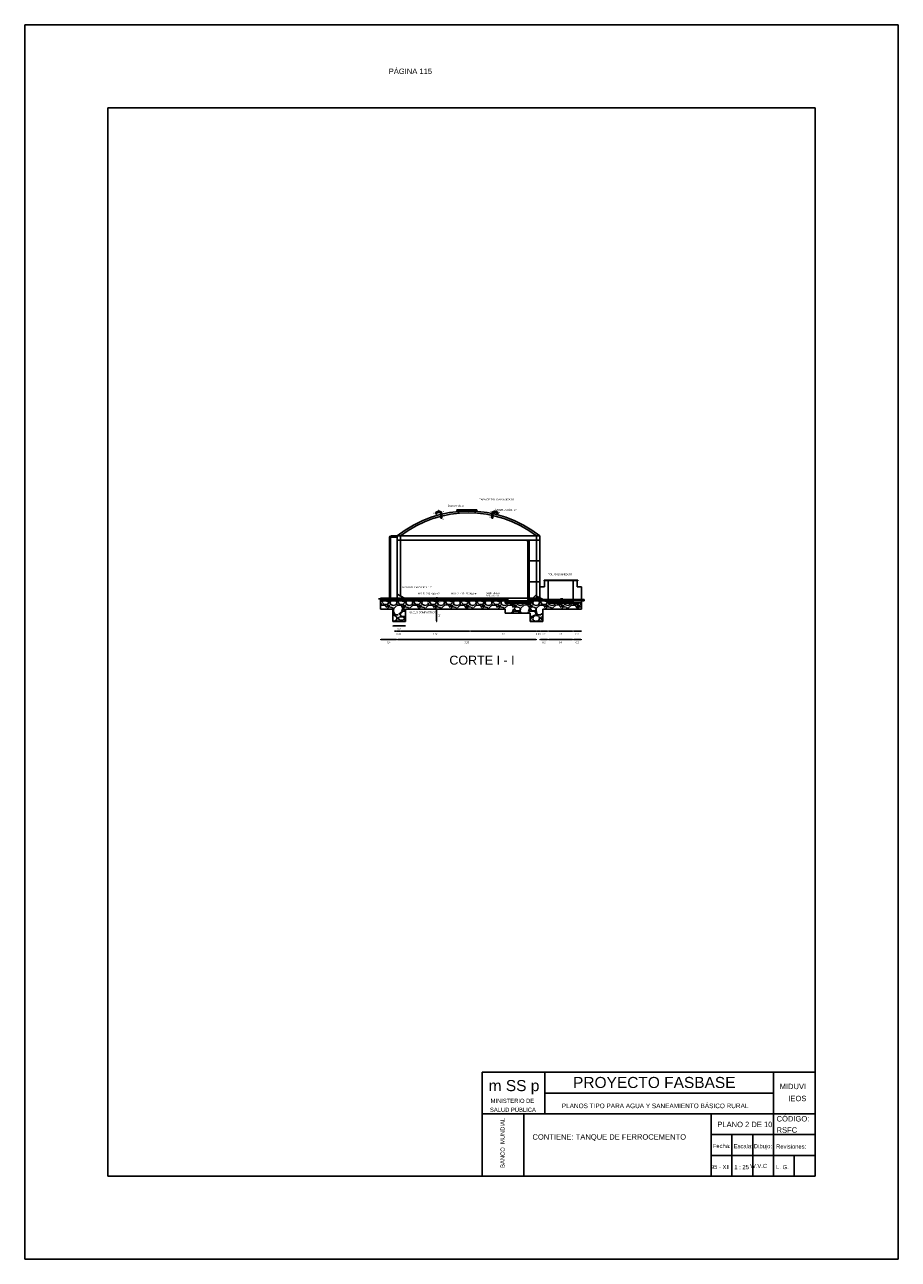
# Model space of a CAD drawing. Header units: metres. Extents: x 1704 to 4131, y 3282 to 4241.
# Tile 16 of 78: x 1993 to 2014, y 4207 to 4237. Entities that reach past the tile are written whole.
import ezdxf
from ezdxf.enums import TextEntityAlignment as Align

# ---------------------------------------------------------------- set-up
doc = ezdxf.new("R2010")
doc.units = ezdxf.units.M
doc.linetypes.add('ACAD_ISO02W100', pattern=[15, 12, -3])
doc.layers.add('Cotas', color=7, linetype='Continuous')
doc.layers.add('Dibujo', color=7, linetype='Continuous')
doc.styles.add('Annotative', font='arial.ttf')
doc.styles.get("Standard").update_dxf_attribs({"font": 'arial.ttf'})
doc.dimstyles.new('INCLINADA', dxfattribs={"dimtxt": 0.04, "dimasz": 0.03, "dimexe": 1.25, "dimexo": 0.625, "dimgap": 0.05, "dimtad": 2, "dimtxsty": 'Standard', "dimblk": 'DOT', "dimcen": 0, "dimse1": 1, "dimse2": 1, "dimadec": 0, "dimazin": 0, "dimtfac": 1, "dimtix": 1, "dimtmove": 0, "dimatfit": 2, "dimfxl": 1, "dimarcsym": 2})
pattern_1 = [(45, (-1966.527486, 1656.696483), (-0.0224506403, 0.0224506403), [])]

# ---------------------------------------------------------------- blocks, each defined once
blk = doc.blocks.new('_Dot')
at = {"color": 0, "linetype": 'ByBlock', "lineweight": -2}
blk.add_line((-0.5, 0), (-1, 0), dxfattribs=at)
at = {"color": 0, "linetype": 'ByBlock', "const_width": 0.5}
blk.add_lwpolyline([(-0.25, 0, 1), (0.25, 0, 1)], format="xyb", close=True, dxfattribs=at)
blk = doc.blocks.new('*D291')
at = {"layer": 'Cotas', "color": 0, "linetype": 'ByBlock', "lineweight": -2, "transparency": 16777216}
for p, q in [((2003.009, 4223.215), (2003.009, 4223.245)), ((2003.009, 4223.185), (2003.009, 4223.155)), ((2003.009, 4223.125), (2003.009, 4223.095))]:
    blk.add_line(p, q, dxfattribs=at)
at = {"layer": 'Defpoints', "color": 0, "linetype": 'ByBlock', "transparency": 16777216}
for p in [(2003.009, 4223.185), (2003.009, 4223.155), (2003.009, 4223.155)]:
    blk.add_point(p, dxfattribs=at)
at = {"layer": 'Cotas', "color": 0, "linetype": 'ByBlock', "lineweight": -2, "transparency": 16777216, "xscale": 0.03, "yscale": 0.03, "zscale": 0.03}
for p, rotation in [((2003.009, 4223.185), 270), ((2003.009, 4223.155), 90)]:
    blk.add_blockref('_Dot', p, dxfattribs=dict(at, rotation=rotation))
at = {"layer": 'Cotas', "color": 0, "linetype": 'ByBlock', "transparency": 16777216, "insert": (2003.083, 4223.17), "char_height": 0.04, "attachment_point": 5, "rotation": 90}
blk.add_mtext('0,03', dxfattribs=at)
blk = doc.blocks.new('*D292')
at = {"layer": 'Cotas', "color": 0, "linetype": 'ByBlock', "lineweight": -2, "transparency": 16777216}
blk.add_line((2003.008, 4222.925), (2003.008, 4222.685), dxfattribs=at)
at = {"layer": 'Defpoints', "color": 0, "linetype": 'ByBlock', "transparency": 16777216}
for p in [(2002.258, 4222.955), (2002.258, 4222.655), (2003.008, 4222.655)]:
    blk.add_point(p, dxfattribs=at)
at = {"layer": 'Cotas', "color": 0, "linetype": 'ByBlock', "lineweight": -2, "transparency": 16777216, "xscale": 0.03, "yscale": 0.03, "zscale": 0.03}
for p, rotation in [((2003.008, 4222.955), 90), ((2003.008, 4222.655), 270)]:
    blk.add_blockref('_Dot', p, dxfattribs=dict(at, rotation=rotation))
at = {"layer": 'Cotas', "color": 0, "linetype": 'ByBlock', "transparency": 16777216, "insert": (2003.082, 4222.805), "char_height": 0.04, "attachment_point": 5, "rotation": 90}
blk.add_mtext('0,3', dxfattribs=at)
blk = doc.blocks.new('*D293')
at = {"layer": 'Cotas', "color": 0, "linetype": 'ByBlock', "lineweight": -2, "transparency": 16777216}
blk.add_line((2001.988, 4222.551), (2002.228, 4222.551), dxfattribs=at)
at = {"layer": 'Defpoints', "color": 0, "linetype": 'ByBlock', "transparency": 16777216}
for p in [(2001.958, 4222.655), (2002.258, 4222.655), (2002.258, 4222.551)]:
    blk.add_point(p, dxfattribs=at)
at = {"layer": 'Cotas', "color": 0, "linetype": 'ByBlock', "lineweight": -2, "transparency": 16777216, "xscale": 0.03, "yscale": 0.03, "zscale": 0.03, "rotation": 180}
blk.add_blockref('_Dot', (2001.958, 4222.551), dxfattribs=at)
at = {"layer": 'Cotas', "color": 0, "linetype": 'ByBlock', "lineweight": -2, "transparency": 16777216, "xscale": 0.03, "yscale": 0.03, "zscale": 0.03}
blk.add_blockref('_Dot', (2002.258, 4222.551), dxfattribs=at)
at = {"layer": 'Cotas', "color": 0, "linetype": 'ByBlock', "transparency": 16777216, "insert": (2002.108, 4222.477), "char_height": 0.04, "attachment_point": 5}
blk.add_mtext('0,3', dxfattribs=at)
blk = doc.blocks.new('*D294')
at = {"layer": 'Cotas', "color": 0, "linetype": 'ByBlock', "lineweight": -2, "transparency": 16777216}
for p, q in [((2002.028, 4222.427), (2001.998, 4222.427)), ((2002.058, 4222.427), (2002.138, 4222.427)), ((2002.168, 4222.427), (2002.198, 4222.427))]:
    blk.add_line(p, q, dxfattribs=at)
at = {"layer": 'Defpoints', "color": 0, "linetype": 'ByBlock', "transparency": 16777216}
for p in [(2002.058, 4223.215), (2002.138, 4223.215), (2002.138, 4222.427)]:
    blk.add_point(p, dxfattribs=at)
at = {"layer": 'Cotas', "color": 0, "linetype": 'ByBlock', "lineweight": -2, "transparency": 16777216, "xscale": 0.03, "yscale": 0.03, "zscale": 0.03}
blk.add_blockref('_Dot', (2002.058, 4222.427), dxfattribs=at)
at = {"layer": 'Cotas', "color": 0, "linetype": 'ByBlock', "lineweight": -2, "transparency": 16777216, "xscale": 0.03, "yscale": 0.03, "zscale": 0.03, "rotation": 180}
blk.add_blockref('_Dot', (2002.138, 4222.427), dxfattribs=at)
at = {"layer": 'Cotas', "color": 0, "linetype": 'ByBlock', "transparency": 16777216, "insert": (2002.098, 4222.353), "char_height": 0.04, "attachment_point": 5}
blk.add_mtext('0,08', dxfattribs=at)
blk = doc.blocks.new('*D295')
at = {"layer": 'Cotas', "color": 0, "linetype": 'ByBlock', "lineweight": -2, "transparency": 16777216}
blk.add_line((2002.168, 4222.427), (2003.783, 4222.427), dxfattribs=at)
at = {"layer": 'Defpoints', "color": 0, "linetype": 'ByBlock', "transparency": 16777216}
for p in [(2002.138, 4223.215), (2003.813, 4223.215), (2003.813, 4222.427)]:
    blk.add_point(p, dxfattribs=at)
at = {"layer": 'Cotas', "color": 0, "linetype": 'ByBlock', "lineweight": -2, "transparency": 16777216, "xscale": 0.03, "yscale": 0.03, "zscale": 0.03, "rotation": 180}
blk.add_blockref('_Dot', (2002.138, 4222.427), dxfattribs=at)
at = {"layer": 'Cotas', "color": 0, "linetype": 'ByBlock', "lineweight": -2, "transparency": 16777216, "xscale": 0.03, "yscale": 0.03, "zscale": 0.03}
blk.add_blockref('_Dot', (2003.813, 4222.427), dxfattribs=at)
at = {"layer": 'Cotas', "color": 0, "linetype": 'ByBlock', "transparency": 16777216, "insert": (2002.976, 4222.353), "char_height": 0.04, "attachment_point": 5}
blk.add_mtext('1,68', dxfattribs=at)
blk = doc.blocks.new('*D296')
at = {"layer": 'Cotas', "color": 0, "linetype": 'ByBlock', "lineweight": -2, "transparency": 16777216}
blk.add_line((2003.843, 4222.427), (2005.378, 4222.427), dxfattribs=at)
at = {"layer": 'Defpoints', "color": 0, "linetype": 'ByBlock', "transparency": 16777216}
for p in [(2003.813, 4223.215), (2005.408, 4223.215), (2005.408, 4222.427)]:
    blk.add_point(p, dxfattribs=at)
at = {"layer": 'Cotas', "color": 0, "linetype": 'ByBlock', "lineweight": -2, "transparency": 16777216, "xscale": 0.03, "yscale": 0.03, "zscale": 0.03, "rotation": 180}
blk.add_blockref('_Dot', (2003.813, 4222.427), dxfattribs=at)
at = {"layer": 'Cotas', "color": 0, "linetype": 'ByBlock', "lineweight": -2, "transparency": 16777216, "xscale": 0.03, "yscale": 0.03, "zscale": 0.03}
blk.add_blockref('_Dot', (2005.408, 4222.427), dxfattribs=at)
at = {"layer": 'Cotas', "color": 0, "linetype": 'ByBlock', "transparency": 16777216, "insert": (2004.611, 4222.353), "char_height": 0.04, "attachment_point": 5}
blk.add_mtext('1,6', dxfattribs=at)
blk = doc.blocks.new('*D297')
at = {"layer": 'Cotas', "color": 0, "linetype": 'ByBlock', "lineweight": -2, "transparency": 16777216}
for p, q in [((2005.378, 4222.427), (2005.348, 4222.427)), ((2005.408, 4222.427), (2005.488, 4222.427)), ((2005.518, 4222.427), (2005.548, 4222.427))]:
    blk.add_line(p, q, dxfattribs=at)
at = {"layer": 'Defpoints', "color": 0, "linetype": 'ByBlock', "transparency": 16777216}
for p in [(2005.408, 4223.215), (2005.488, 4223.225), (2005.488, 4222.427)]:
    blk.add_point(p, dxfattribs=at)
at = {"layer": 'Cotas', "color": 0, "linetype": 'ByBlock', "lineweight": -2, "transparency": 16777216, "xscale": 0.03, "yscale": 0.03, "zscale": 0.03}
blk.add_blockref('_Dot', (2005.408, 4222.427), dxfattribs=at)
at = {"layer": 'Cotas', "color": 0, "linetype": 'ByBlock', "lineweight": -2, "transparency": 16777216, "xscale": 0.03, "yscale": 0.03, "zscale": 0.03, "rotation": 180}
blk.add_blockref('_Dot', (2005.488, 4222.427), dxfattribs=at)
at = {"layer": 'Cotas', "color": 0, "linetype": 'ByBlock', "transparency": 16777216, "insert": (2005.448, 4222.353), "char_height": 0.04, "attachment_point": 5}
blk.add_mtext('0,08', dxfattribs=at)
blk = doc.blocks.new('*D298')
at = {"layer": 'Cotas', "color": 0, "linetype": 'ByBlock', "lineweight": -2, "transparency": 16777216}
blk.add_line((2005.518, 4222.427), (2005.658, 4222.427), dxfattribs=at)
at = {"layer": 'Defpoints', "color": 0, "linetype": 'ByBlock', "transparency": 16777216}
for p in [(2005.488, 4223.225), (2005.688, 4223.225), (2005.688, 4222.427)]:
    blk.add_point(p, dxfattribs=at)
at = {"layer": 'Cotas', "color": 0, "linetype": 'ByBlock', "lineweight": -2, "transparency": 16777216, "xscale": 0.03, "yscale": 0.03, "zscale": 0.03, "rotation": 180}
blk.add_blockref('_Dot', (2005.488, 4222.427), dxfattribs=at)
at = {"layer": 'Cotas', "color": 0, "linetype": 'ByBlock', "lineweight": -2, "transparency": 16777216, "xscale": 0.03, "yscale": 0.03, "zscale": 0.03}
blk.add_blockref('_Dot', (2005.688, 4222.427), dxfattribs=at)
at = {"layer": 'Cotas', "color": 0, "linetype": 'ByBlock', "transparency": 16777216, "insert": (2005.588, 4222.353), "char_height": 0.04, "attachment_point": 5}
blk.add_mtext('0,2', dxfattribs=at)
blk = doc.blocks.new('*D299')
at = {"layer": 'Cotas', "color": 0, "linetype": 'ByBlock', "lineweight": -2, "transparency": 16777216}
blk.add_line((2005.718, 4222.427), (2006.258, 4222.427), dxfattribs=at)
at = {"layer": 'Defpoints', "color": 0, "linetype": 'ByBlock', "transparency": 16777216}
for p in [(2005.688, 4223.115), (2006.288, 4223.115), (2006.288, 4222.427)]:
    blk.add_point(p, dxfattribs=at)
at = {"layer": 'Cotas', "color": 0, "linetype": 'ByBlock', "lineweight": -2, "transparency": 16777216, "xscale": 0.03, "yscale": 0.03, "zscale": 0.03, "rotation": 180}
blk.add_blockref('_Dot', (2005.688, 4222.427), dxfattribs=at)
at = {"layer": 'Cotas', "color": 0, "linetype": 'ByBlock', "lineweight": -2, "transparency": 16777216, "xscale": 0.03, "yscale": 0.03, "zscale": 0.03}
blk.add_blockref('_Dot', (2006.288, 4222.427), dxfattribs=at)
at = {"layer": 'Cotas', "color": 0, "linetype": 'ByBlock', "transparency": 16777216, "insert": (2005.988, 4222.353), "char_height": 0.04, "attachment_point": 5}
blk.add_mtext('0,6', dxfattribs=at)
blk = doc.blocks.new('*D300')
at = {"layer": 'Cotas', "color": 0, "linetype": 'ByBlock', "lineweight": -2, "transparency": 16777216}
blk.add_line((2006.318, 4222.427), (2006.458, 4222.427), dxfattribs=at)
at = {"layer": 'Defpoints', "color": 0, "linetype": 'ByBlock', "transparency": 16777216}
for p in [(2006.288, 4223.105), (2006.488, 4223.105), (2006.488, 4222.427)]:
    blk.add_point(p, dxfattribs=at)
at = {"layer": 'Cotas', "color": 0, "linetype": 'ByBlock', "lineweight": -2, "transparency": 16777216, "xscale": 0.03, "yscale": 0.03, "zscale": 0.03, "rotation": 180}
blk.add_blockref('_Dot', (2006.288, 4222.427), dxfattribs=at)
at = {"layer": 'Cotas', "color": 0, "linetype": 'ByBlock', "lineweight": -2, "transparency": 16777216, "xscale": 0.03, "yscale": 0.03, "zscale": 0.03}
blk.add_blockref('_Dot', (2006.488, 4222.427), dxfattribs=at)
at = {"layer": 'Cotas', "color": 0, "linetype": 'ByBlock', "transparency": 16777216, "insert": (2006.388, 4222.353), "char_height": 0.04, "attachment_point": 5}
blk.add_mtext('0,2', dxfattribs=at)
blk = doc.blocks.new('*D301')
at = {"layer": 'Cotas', "color": 0, "linetype": 'ByBlock', "lineweight": -2, "transparency": 16777216}
blk.add_line((2001.688, 4222.222), (2002.028, 4222.222), dxfattribs=at)
at = {"layer": 'Defpoints', "color": 0, "linetype": 'ByBlock', "transparency": 16777216}
for p in [(2002.058, 4223.155), (2001.658, 4222.955), (2002.058, 4222.222)]:
    blk.add_point(p, dxfattribs=at)
at = {"layer": 'Cotas', "color": 0, "linetype": 'ByBlock', "lineweight": -2, "transparency": 16777216, "xscale": 0.03, "yscale": 0.03, "zscale": 0.03, "rotation": 180}
blk.add_blockref('_Dot', (2001.658, 4222.222), dxfattribs=at)
at = {"layer": 'Cotas', "color": 0, "linetype": 'ByBlock', "lineweight": -2, "transparency": 16777216, "xscale": 0.03, "yscale": 0.03, "zscale": 0.03}
blk.add_blockref('_Dot', (2002.058, 4222.222), dxfattribs=at)
at = {"layer": 'Cotas', "color": 0, "linetype": 'ByBlock', "transparency": 16777216, "insert": (2001.858, 4222.148), "char_height": 0.04, "attachment_point": 5}
blk.add_mtext('0,4', dxfattribs=at)
blk = doc.blocks.new('*D302')
at = {"layer": 'Cotas', "color": 0, "linetype": 'ByBlock', "lineweight": -2, "transparency": 16777216}
blk.add_line((2002.088, 4222.222), (2005.378, 4222.222), dxfattribs=at)
at = {"layer": 'Defpoints', "color": 0, "linetype": 'ByBlock', "transparency": 16777216}
for p in [(2002.058, 4223.155), (2005.408, 4223.155), (2005.408, 4222.222)]:
    blk.add_point(p, dxfattribs=at)
at = {"layer": 'Cotas', "color": 0, "linetype": 'ByBlock', "lineweight": -2, "transparency": 16777216, "xscale": 0.03, "yscale": 0.03, "zscale": 0.03, "rotation": 180}
blk.add_blockref('_Dot', (2002.058, 4222.222), dxfattribs=at)
at = {"layer": 'Cotas', "color": 0, "linetype": 'ByBlock', "lineweight": -2, "transparency": 16777216, "xscale": 0.03, "yscale": 0.03, "zscale": 0.03}
blk.add_blockref('_Dot', (2005.408, 4222.222), dxfattribs=at)
at = {"layer": 'Cotas', "color": 0, "linetype": 'ByBlock', "transparency": 16777216, "insert": (2003.733, 4222.148), "char_height": 0.04, "attachment_point": 5}
blk.add_mtext('3,35', dxfattribs=at)
blk = doc.blocks.new('*D303')
at = {"layer": 'Cotas', "color": 0, "linetype": 'ByBlock', "lineweight": -2, "transparency": 16777216}
blk.add_line((2005.518, 4222.222), (2005.658, 4222.222), dxfattribs=at)
at = {"layer": 'Defpoints', "color": 0, "linetype": 'ByBlock', "transparency": 16777216}
for p in [(2005.488, 4223.215), (2005.688, 4223.215), (2005.688, 4222.222)]:
    blk.add_point(p, dxfattribs=at)
at = {"layer": 'Cotas', "color": 0, "linetype": 'ByBlock', "lineweight": -2, "transparency": 16777216, "xscale": 0.03, "yscale": 0.03, "zscale": 0.03, "rotation": 180}
blk.add_blockref('_Dot', (2005.488, 4222.222), dxfattribs=at)
at = {"layer": 'Cotas', "color": 0, "linetype": 'ByBlock', "lineweight": -2, "transparency": 16777216, "xscale": 0.03, "yscale": 0.03, "zscale": 0.03}
blk.add_blockref('_Dot', (2005.688, 4222.222), dxfattribs=at)
at = {"layer": 'Cotas', "color": 0, "linetype": 'ByBlock', "transparency": 16777216, "insert": (2005.588, 4222.148), "char_height": 0.04, "attachment_point": 5}
blk.add_mtext('0,2', dxfattribs=at)
blk = doc.blocks.new('*D304')
at = {"layer": 'Cotas', "color": 0, "linetype": 'ByBlock', "lineweight": -2, "transparency": 16777216}
blk.add_line((2005.718, 4222.222), (2006.258, 4222.222), dxfattribs=at)
at = {"layer": 'Defpoints', "color": 0, "linetype": 'ByBlock', "transparency": 16777216}
for p in [(2005.688, 4223.185), (2006.288, 4223.17), (2006.288, 4222.222)]:
    blk.add_point(p, dxfattribs=at)
at = {"layer": 'Cotas', "color": 0, "linetype": 'ByBlock', "lineweight": -2, "transparency": 16777216, "xscale": 0.03, "yscale": 0.03, "zscale": 0.03, "rotation": 180}
blk.add_blockref('_Dot', (2005.688, 4222.222), dxfattribs=at)
at = {"layer": 'Cotas', "color": 0, "linetype": 'ByBlock', "lineweight": -2, "transparency": 16777216, "xscale": 0.03, "yscale": 0.03, "zscale": 0.03}
blk.add_blockref('_Dot', (2006.288, 4222.222), dxfattribs=at)
at = {"layer": 'Cotas', "color": 0, "linetype": 'ByBlock', "transparency": 16777216, "insert": (2005.988, 4222.148), "char_height": 0.04, "attachment_point": 5}
blk.add_mtext('0,6', dxfattribs=at)
blk = doc.blocks.new('*D305')
at = {"layer": 'Cotas', "color": 0, "linetype": 'ByBlock', "lineweight": -2, "transparency": 16777216}
blk.add_line((2006.318, 4222.222), (2006.458, 4222.222), dxfattribs=at)
at = {"layer": 'Defpoints', "color": 0, "linetype": 'ByBlock', "transparency": 16777216}
for p in [(2006.288, 4223.105), (2006.488, 4223.105), (2006.488, 4222.222)]:
    blk.add_point(p, dxfattribs=at)
at = {"layer": 'Cotas', "color": 0, "linetype": 'ByBlock', "lineweight": -2, "transparency": 16777216, "xscale": 0.03, "yscale": 0.03, "zscale": 0.03, "rotation": 180}
blk.add_blockref('_Dot', (2006.288, 4222.222), dxfattribs=at)
at = {"layer": 'Cotas', "color": 0, "linetype": 'ByBlock', "lineweight": -2, "transparency": 16777216, "xscale": 0.03, "yscale": 0.03, "zscale": 0.03}
blk.add_blockref('_Dot', (2006.488, 4222.222), dxfattribs=at)
at = {"layer": 'Cotas', "color": 0, "linetype": 'ByBlock', "transparency": 16777216, "insert": (2006.388, 4222.148), "char_height": 0.04, "attachment_point": 5}
blk.add_mtext('0,2', dxfattribs=at)

msp = doc.modelspace()

# ---------------------------------------------------------------- hatches: boundary and pattern name
at = {"layer": 'Dibujo', "linetype": 'ByBlock'}
h = msp.add_hatch(dxfattribs=at)
h.set_pattern_fill('GRAVEL', color=0, scale=0.015)
h.set_pattern_definition([(228.0127875, (-1966.253166, 1657.077483), (-3.04800000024, -3.42899999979), [0.051258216, -5.074572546]), (184.969741, (-1966.287456, 1657.039383), (4.57199999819, 0.381000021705), [0.087960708, -8.708107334]), (132.5104471, (-1966.375086, 1657.031763), (3.81000000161, -4.19099999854), [0.062022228, -6.14020842]), (267.273689, (-1966.523676, 1656.936513), (0.3810000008, 7.61999999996), [0.080100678, -7.929965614]), (292.8336542, (-1966.527486, 1656.856503), (-1.90500000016, 4.57199999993), [0.078545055, -7.775971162]), (357.273689, (-1966.497006, 1656.784113), (-7.61999999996, 0.3810000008), [0.080100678, -7.929965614]), (37.69424047, (-1966.416996, 1656.780303), (-4.95299999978, -3.810000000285), [0.10592905, -10.486967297]), (72.25532837, (-1966.333176, 1656.845073), (2.667000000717, 8.38199999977), [0.100007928, -9.90078849]), (121.4295656, (-1966.302696, 1656.940323), (-3.04800000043, 4.952999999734), [0.08037195, -7.956831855]), (175.2363583, (-1966.344606, 1657.008903), (4.19099999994, -0.38100000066), [0.091756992, -4.496090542]), (222.3974378, (-1966.436046, 1657.016523), (-4.571999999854, -4.19100000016), [0.118661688, -11.747515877]), (138.8140748, (-1966.146486, 1656.932703), (-2.66699999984, 2.28600000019), [0.04050068, -4.009584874]), (171.4692344, (-1966.176966, 1656.959373), (4.95300000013, -0.761999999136), [0.077052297, -7.62819585]), (225, (-1966.25317, 1656.9708), (-5e-17, -0.381), [0.0538814, -0.484933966]), (203.1985905, (-1966.279836, 1657.016523), (1.90500000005, 0.76199999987), [0.029016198, -2.872593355]), (291.8014095, (-1966.306506, 1657.00509), (-0.3810000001, 1.143), [0.041034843, -2.01071295]), (30.9637565, (-1966.291266, 1656.96699), (1.143, 0.762), [0.06664795, -2.154944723]), (161.5650512, (-1966.23412, 1657.00128), (0.762, -0.381), [0.04819307, -1.156634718]), (16.38954033, (-1966.527486, 1657.005093), (3.81, 1.143), [0.0675132, -6.683824]), (70.34617594, (-1966.462716, 1657.024143), (-1.52400000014, -4.19099999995), [0.05663984, -5.607332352]), (293.1985905, (-1966.234116, 1657.077483), (-0.76199999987, 1.90500000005), [0.058032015, -2.843577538]), (343.61045967, (-1966.211256, 1657.024143), (-3.81000000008, 1.14299999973), [0.0675132, -6.683824]), (339.4439548, (-1966.527486, 1656.768873), (-1.905, 0.762), [0.06510528, -3.190160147]), (294.7751406, (-1966.466526, 1656.746013), (-1.90500000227, 4.19099999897), [0.054550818, -5.400539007]), (66.8014095, (-1966.230306, 1656.696483), (0.7619999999, 1.90500000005), [0.058032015, -2.843577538]), (17.35402464, (-1966.207446, 1656.749823), (-4.9529999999, -1.52400000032), [0.06386741, -6.322856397]), (69.4439548, (-1966.416996, 1656.696483), (-0.762, -1.905), [0.03255264, -3.222712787]), (101.3099325, (-1966.253166, 1656.69648), (-0.381, 1.524), [0.01942719, -1.923299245]), (165.9637565, (-1966.25698, 1656.71553), (1.143, -0.381), [0.078545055, -1.492358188]), (186.00900596, (-1966.333176, 1656.734583), (3.80999999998, 0.3810000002), [0.07279005, -7.20620473]), (303.6900675, (-1966.29127, 1656.9327), (-0.381, 0.762), [0.054948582, -1.318766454]), (353.1572266, (-1966.260786, 1656.886983), (6.47700000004, -0.76199999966), [0.095933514, -9.49740136]), (60.9453959, (-1966.165536, 1656.875553), (-1.52400000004, -2.66699999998), [0.039226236, -3.883408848]), (90, (-1966.1465, 1656.90984), (-0.381, 0.381), [0.02286, -0.35814]), (120.25643716, (-1966.340796, 1656.746013), (1.52399999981, -2.6670000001), [0.052930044, -5.240091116]), (48.0127875, (-1966.367466, 1656.791733), (3.04800000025, 3.42899999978), [0.102516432, -5.02331433]), (0, (-1966.2989, 1656.86793), (0.381, 0.381), [0.09906, -0.28194]), (325.3048465, (-1966.199826, 1656.867933), (3.81000000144, -2.66699999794), [0.060241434, -5.96389751]), (254.0546041, (-1966.150296, 1656.833643), (-0.381, -1.524), [0.055474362, -2.718247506]), (207.64597536, (-1966.165536, 1656.780303), (-7.239000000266, -3.809999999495), [0.090321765, -8.941869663]), (175.42607874, (-1966.245546, 1656.738393), (-4.953, 0.381), [0.09555442, -9.459876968])])
h.paths.add_polyline_path([(2001.658, 4223.155), (2001.658, 4222.955), (2001.958, 4222.955), (2001.958, 4222.655), (2002.258, 4222.655), (2002.258, 4222.955), (2003.758, 4222.955), (2004.658, 4222.955), (2004.658, 4222.855), (2005.258, 4222.855), (2005.258, 4222.655), (2005.558, 4222.655), (2005.558, 4222.955), (2006.488, 4222.955), (2006.488, 4223.105), (2006.288, 4223.105), (2006.288, 4223.095), (2005.688, 4223.095), (2005.688, 4223.155), (2005.408, 4223.155), (2005.288, 4223.155), (2005.288, 4223.095), (2004.658, 4223.095), (2004.658, 4223.125), (2004.658, 4223.155)])
h = msp.add_hatch(dxfattribs=at)
h.set_pattern_fill('ANSI31', color=0, scale=0.01)
h.set_pattern_definition(pattern_1)
h.paths.add_polyline_path([(2002.058, 4223.215), (2002.058, 4223.185), (2002.138, 4223.185), (2002.138, 4223.215)])
h = msp.add_hatch(dxfattribs=at)
h.set_pattern_fill('ANSI31', color=0, scale=0.01)
h.set_pattern_definition(pattern_1)
h.paths.add_polyline_path([(2004.718, 4223.215), (2002.138, 4223.215), (2002.138, 4223.185), (2004.688, 4223.185), (2004.688, 4223.155), (2004.688, 4223.125), (2005.258, 4223.125), (2005.258, 4223.155, -0.071776), (2005.243, 4223.155), (2004.718, 4223.155), (2004.718, 4223.185)])
h = msp.add_hatch(dxfattribs=at)
h.set_pattern_fill('AR-CONC', color=0, scale=0.001)
h.set_pattern_definition([(50, (-1966.52749, 1656.69648), (0.182184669, -0.0159390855), [0.01905, -0.20955]), (355, (-1966.52749, 1656.69648), (-0.0352434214, 0.191056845), [0.01524, -0.167640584]), (100.4514447, (-1966.5123, 1656.69515), (0.146941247, 0.175117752), [0.016190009, -0.1780902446]), (46.1842, (-1966.52749, 1656.74728), (0.271079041, -0.042042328), [0.028575, -0.314325]), (96.6355576, (-1966.5049, 1656.74378), (0.237404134, 0.247426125), [0.024285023, -0.267135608]), (351.184151, (-1966.52749, 1656.74728), (0.237404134, 0.247426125), [0.022859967, -0.251459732]), (21, (-1966.50209, 1656.73458), (0.1516143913, -0.102265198), [0.01905, -0.20955]), (326, (-1966.50209, 1656.73458), (0.061802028, 0.184187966), [0.01524, -0.16764]), (71.451445, (-1966.48945, 1656.72606), (0.213416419, 0.081922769), [0.016190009, -0.1780899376]), (37.5, (-1966.527486, 1656.69648), (0.00308860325, 0.0845550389), [0, -0.165608, 0, -0.17018, 0, -0.168275]), (7.5, (-1966.52749, 1656.69648), (0.0668196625, 0.1001805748), [0, -0.097028, 0, -0.161798, 0, -0.064135]), (327.5, (-1966.58413, 1656.69648), (0.1355905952, -0.005728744), [0, -0.0635, 0, -0.19812, 0, -0.26289]), (317.5, (-1966.60953, 1656.69648), (0.1481291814, 0.025426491), [0, -0.08255, 0, -0.131572, 0, -0.18669])])
h.paths.add_polyline_path([(2004.688, 4223.185), (2002.138, 4223.185), (2002.138, 4223.155), (2004.658, 4223.155), (2004.658, 4223.125), (2004.658, 4223.095), (2005.288, 4223.095), (2005.288, 4223.155), (2005.408, 4223.155), (2005.408, 4223.17), (2005.258, 4223.17), (2005.258, 4223.155), (2005.258, 4223.125), (2004.688, 4223.125), (2004.688, 4223.155)])

# ---------------------------------------------------------------- linework, layer by layer
at = {"layer": 'Dibujo', "color": 0, "linetype": 'ByBlock'}
for p, q in [((1993.105, 4237.014), (2014.105, 4237.014)), ((1993.105, 4207.314), (1993.105, 4237.014)), ((1993.105, 4237.014), (1996.105, 4237.014)), ((1993.105, 4237.014), (1995.605, 4237.014)), ((2014.105, 4237.014), (2014.105, 4207.314)), ((1995.105, 4235.014), (1995.105, 4209.314)), ((2012.105, 4235.014), (1995.105, 4235.014)), ((2012.105, 4235.014), (2012.105, 4209.314)), ((2002.984, 4225.251), (2003.014, 4225.251)), ((2003.049, 4225.277), (2003.049, 4225.31)), ((2003.069, 4225.31), (2003.049, 4225.31)), ((2003.069, 4225.277), (2003.049, 4225.277)), ((2003.069, 4225.277), (2003.069, 4225.31)), ((2003.105, 4225.251), (2003.105, 4225.144)), ((2003.105, 4225.251), (2003.135, 4225.251)), ((2003.105, 4225.144), (2003.135, 4225.144)), ((2003.135, 4225.144), (2003.135, 4225.251)), ((2003.493, 4225.342), (2003.973, 4225.342)), ((2003.493, 4225.342), (2003.493, 4225.324)), ((2003.493, 4225.324), (2003.503, 4225.324)), ((2003.533, 4225.332), (2003.503, 4225.332)), ((2003.503, 4225.332), (2003.503, 4225.299)), ((2003.533, 4225.302), (2003.533, 4225.342)), ((2003.533, 4225.332), (2003.933, 4225.332)), ((2003.533, 4225.302), (2003.533, 4225.262)), ((2003.933, 4225.342), (2003.933, 4225.308)), ((2003.933, 4225.332), (2003.963, 4225.332)), ((2003.933, 4225.308), (2003.933, 4225.268)), ((2003.963, 4225.332), (2003.963, 4225.306)), ((2003.973, 4225.324), (2003.963, 4225.324)), ((2003.973, 4225.342), (2003.973, 4225.324)), ((2004.332, 4225.144), (2004.332, 4225.251)), ((2004.362, 4225.251), (2004.332, 4225.251)), ((2004.362, 4225.144), (2004.332, 4225.144)), ((2004.362, 4225.251), (2004.362, 4225.144)), ((2004.397, 4225.277), (2004.397, 4225.31)), ((2004.397, 4225.31), (2004.417, 4225.31)), ((2004.397, 4225.277), (2004.417, 4225.277)), ((2004.417, 4225.277), (2004.417, 4225.31)), ((2004.483, 4225.251), (2004.453, 4225.251)), ((2001.871, 4223.215), (2001.871, 4224.673)), ((2001.901, 4224.665), (2001.871, 4224.665)), ((2001.901, 4224.665), (2001.901, 4223.215)), ((2001.923, 4224.685), (2001.923, 4224.715)), ((2001.923, 4224.715), (2002.058, 4224.715)), ((2001.923, 4224.685), (2002.058, 4224.685)), ((2002.058, 4223.215), (2002.058, 4224.715)), ((2002.058, 4224.715), (2005.408, 4224.715)), ((2002.058, 4224.615), (2005.488, 4224.615)), ((2002.138, 4223.27), (2002.138, 4224.715)), ((2005.198, 4224.575), (2005.183, 4224.615)), ((2005.198, 4224.615), (2005.488, 4224.615)), ((2005.198, 4223.215), (2005.198, 4224.575)), ((2005.198, 4224.575), (2005.228, 4224.575)), ((2005.219, 4224.615), (2005.199, 4224.615)), ((2005.219, 4224.615), (2005.239, 4224.615)), ((2005.228, 4224.575), (2005.243, 4224.615)), ((2005.228, 4223.215), (2005.228, 4224.575)), ((2005.408, 4224.715), (2005.488, 4224.715)), ((2005.408, 4224.715), (2005.408, 4223.215)), ((2005.488, 4224.715), (2005.488, 4223.215)), ((2005.198, 4224.121), (2005.228, 4224.121)), ((2005.198, 4224.115), (2005.488, 4224.115)), ((2006.398, 4223.655), (2005.589, 4223.655)), ((2005.589, 4223.655), (2005.589, 4223.635)), ((2005.688, 4223.645), (2005.599, 4223.645)), ((2005.599, 4223.645), (2005.599, 4223.495)), ((2005.688, 4223.645), (2005.688, 4223.095)), ((2006.288, 4223.645), (2005.688, 4223.645)), ((2006.288, 4223.145), (2006.288, 4223.645)), ((2006.388, 4223.645), (2006.288, 4223.645)), ((2006.388, 4223.495), (2006.388, 4223.645)), ((2006.398, 4223.655), (2006.398, 4223.635)), ((2005.198, 4223.621), (2005.228, 4223.621)), ((2005.198, 4223.615), (2005.488, 4223.615)), ((2005.599, 4223.495), (2005.488, 4223.495)), ((2005.589, 4223.635), (2005.599, 4223.635)), ((2006.398, 4223.635), (2006.388, 4223.635)), ((2006.488, 4223.495), (2006.388, 4223.495)), ((2006.488, 4222.955), (2006.488, 4223.495)), ((2002.058, 4223.201), (2001.609, 4223.201)), ((2001.658, 4222.955), (2001.658, 4223.215)), ((2002.058, 4223.215), (2001.658, 4223.215)), ((2001.658, 4223.185), (2004.688, 4223.185)), ((2001.658, 4223.155), (2004.658, 4223.155)), ((2001.858, 4223.215), (2001.858, 4223.185)), ((2001.915, 4223.215), (2001.915, 4223.185)), ((2002.058, 4223.314), (2002.237, 4223.215)), ((2002.058, 4223.155), (2002.058, 4223.215)), ((2002.058, 4223.215), (2002.138, 4223.215)), ((2002.138, 4223.215), (2005.488, 4223.215)), ((2002.138, 4223.155), (2002.138, 4223.215)), ((2004.658, 4223.125), (2004.658, 4223.155)), ((2004.658, 4223.125), (2004.658, 4223.155)), ((2004.658, 4223.125), (2004.658, 4223.095)), ((2004.658, 4223.095), (2005.288, 4223.095)), ((2004.688, 4223.155), (2004.688, 4223.185)), ((2004.688, 4223.155), (2004.688, 4223.125)), ((2004.688, 4223.125), (2005.258, 4223.125)), ((2004.718, 4223.185), (2004.718, 4223.215)), ((2004.718, 4223.185), (2004.718, 4223.155)), ((2004.718, 4223.155), (2005.243, 4223.155)), ((2005.198, 4223.215), (2005.198, 4223.2)), ((2005.228, 4223.2), (2005.198, 4223.2)), ((2005.228, 4223.2), (2005.228, 4223.215)), ((2005.258, 4223.155), (2005.258, 4223.185)), ((2005.258, 4223.185), (2005.288, 4223.185)), ((2005.258, 4223.185), (2005.288, 4223.185)), ((2006.558, 4223.17), (2005.258, 4223.17)), ((2005.258, 4223.125), (2005.258, 4223.155)), ((2005.273, 4223.185), (2005.318, 4223.185)), ((2005.273, 4223.185), (2006.558, 4223.185)), ((2005.288, 4223.155), (2005.408, 4223.155)), ((2005.288, 4223.095), (2005.288, 4223.155)), ((2005.318, 4223.215), (2005.408, 4223.31)), ((2005.318, 4223.185), (2006.558, 4223.185)), ((2005.318, 4223.185), (2006.558, 4223.185)), ((2005.318, 4223.185), (2006.558, 4223.185)), ((2005.408, 4223.265), (2005.408, 4223.185)), ((2005.408, 4223.265), (2005.568, 4223.185)), ((2005.408, 4223.215), (2005.408, 4223.185)), ((2005.408, 4223.185), (2005.408, 4223.155)), ((2005.408, 4223.155), (2005.408, 4223.185)), ((2005.408, 4223.155), (2006.558, 4223.155)), ((2005.688, 4223.115), (2006.288, 4223.115)), ((2005.688, 4223.095), (2006.288, 4223.095)), ((2006.039, 4223.205), (2005.989, 4223.205)), ((2005.989, 4223.205), (2005.989, 4223.2)), ((2005.989, 4223.2), (2006.039, 4223.2)), ((2005.989, 4223.185), (2005.989, 4223.155)), ((2006.009, 4223.185), (2006.009, 4223.192)), ((2006.009, 4223.192), (2006.019, 4223.192)), ((2006.013, 4223.192), (2006.013, 4223.2)), ((2006.014, 4223.192), (2006.014, 4223.2)), ((2006.014, 4223.185), (2006.014, 4223.155)), ((2006.015, 4223.192), (2006.015, 4223.2)), ((2006.019, 4223.185), (2006.019, 4223.192)), ((2006.039, 4223.2), (2006.039, 4223.205)), ((2006.039, 4223.185), (2006.039, 4223.155)), ((2006.288, 4223.095), (2006.288, 4223.145)), ((2006.288, 4223.105), (2006.488, 4223.105)), ((2006.558, 4223.155), (2006.558, 4223.185)), ((2001.658, 4222.955), (2001.958, 4222.955)), ((2001.958, 4222.955), (2001.958, 4222.655)), ((2002.258, 4222.655), (2002.258, 4222.955)), ((2002.258, 4222.955), (2003.758, 4222.955)), ((2003.758, 4222.955), (2004.658, 4222.955)), ((2004.658, 4222.855), (2004.658, 4222.955)), ((2005.258, 4222.855), (2004.658, 4222.855)), ((2005.258, 4222.855), (2005.258, 4222.655)), ((2005.558, 4222.655), (2005.558, 4222.955)), ((2005.558, 4222.955), (2006.488, 4222.955)), ((2001.958, 4222.655), (2002.258, 4222.655)), ((2005.258, 4222.655), (2005.558, 4222.655)), ((2004.105, 4211.814), (2004.105, 4209.314)), ((2012.105, 4211.814), (2004.105, 4211.814)), ((2005.605, 4211.814), (2005.605, 4210.814)), ((2011.105, 4209.314), (2011.105, 4211.814)), ((2011.105, 4211.314), (2005.605, 4211.314)), ((2012.105, 4210.814), (2004.105, 4210.814)), ((2005.105, 4210.814), (2005.105, 4209.314)), ((2005.105, 4209.314), (2005.105, 4210.814)), ((2009.605, 4209.314), (2009.605, 4210.814)), ((2012.105, 4210.314), (2009.605, 4210.314)), ((2010.105, 4209.314), (2010.105, 4210.314)), ((2010.605, 4209.314), (2010.605, 4210.314)), ((2012.105, 4209.814), (2009.605, 4209.814)), ((2011.605, 4209.314), (2011.605, 4209.814)), ((2012.105, 4209.314), (1995.105, 4209.314)), ((2014.105, 4207.314), (1993.105, 4207.314))]:
    msp.add_line(p, q, dxfattribs=at)
for centre, radius, start, end in [((2003.773, 4222.551), 2.762, 51.6115, 128.3885), ((2003.773, 4222.597), 2.676, 52.3383, 127.6617), ((2003.049, 4225.244), 0.0652, 89.5397, 173.9685), ((2003.04, 4225.253), 0.0261, 68.956, 183.6541), ((2003.07, 4225.244), 0.0652, 6.0315, 90.4603), ((2003.079, 4225.253), 0.0261, 356.3459, 111.044), ((2004.397, 4225.244), 0.0652, 89.5397, 173.9685), ((2004.388, 4225.253), 0.0261, 68.956, 183.6541), ((2004.418, 4225.244), 0.0652, 6.0315, 90.4603), ((2004.427, 4225.253), 0.0261, 356.3459, 111.044), ((2001.918, 4224.669), 0.0463, 83.8505, 184.8534), ((2001.919, 4224.668), 0.0174, 76.8676, 189.9469), ((2005.251, 4223.208), 0.0533, 188.3667, 278.2108), ((2005.251, 4223.209), 0.0248, 200.67, 286.7258)]:
    msp.add_arc(centre, radius, start, end, dxfattribs=at)

# ---------------------------------------------------------------- texts
at = {"layer": 'Cotas', "color": 0, "linetype": 'ByBlock'}
for s, height, p in [('Boca de visita', 0.04327, (2003.275, 4225.421)), ('TAPA DE TOL GALVANIZADO', 0.04327, (2004.031, 4225.569)), ('B1', 0.0245, (2002.927, 4225.25)), ('B2', 0.0245, (2003.034, 4225.334)), ('B3', 0.0245, (2003.143, 4225.108)), ('B1', 0.0245, (2003.149, 4225.289)), ('B3', 0.0245, (2003.753, 4225.31)), ('B3', 0.0245, (2003.753, 4225.31)), ('B3', 0.0245, (2003.753, 4225.31)), ('B3', 0.0245, (2004.275, 4225.156)), ('B1', 0.0245, (2004.306, 4225.292)), ('B2', 0.0245, (2004.404, 4225.346)), ("VENTILACIÓN  2''", 0.04327, (2004.432, 4225.317)), ('B1', 0.0245, (2004.495, 4225.264)), ('TOL. GALVANIZADO', 0.04327, (2005.683, 4223.771)), ('Masillado con mortero 1:2', 0.04327, (2002.187, 4223.46)), ('H.S R=210 Kg/cm2', 0.04327, (2002.557, 4223.307)), ('HS I: 2: 4 R: 210Kg/cm', 0.04327, (2003.359, 4223.308)), ('SUMIDERO', 0.0433, (2004.204, 4223.319)), ('0.40 x 0.40 ', 0.04327, (2004.194, 4223.26)), ('SUELO COMPACTADO', 0.04327, (2002.355, 4222.857))]:
    msp.add_text(s, height=height, dxfattribs=at).set_placement(p)
at = {"layer": 'Dibujo', "linetype": 'ACAD_ISO02W100'}
msp.add_text('CORTE I - I', height=0.21478, dxfattribs=at).set_placement((2003.314, 4221.62))
at = {"layer": 'Dibujo', "color": 0, "linetype": 'ByBlock'}
for s, height, p in [('m SS p', 0.2662, (2004.258, 4211.36)), ('PROYECTO FASBASE', 0.26624, (2006.287, 4211.435)), ('PLANOS TIPO PARA AGUA Y SANEAMIENTO BÁSICO RURAL', 0.11076, (2006.016, 4210.95))]:
    msp.add_text(s, height=height, dxfattribs=at).set_placement(p)
at = {"layer": 'Dibujo', "color": 0, "linetype": 'ByBlock', "style": 'Annotative'}
for s, p in [('MIDUVI', (2011.254, 4211.408)), ('IEOS', (2011.462, 4211.118)), ('PLANO 2 DE 10', (2009.756, 4210.494)), ('CÓDIGO:', (2011.18, 4210.63)), ('CONTIENE: TANQUE DE FERROCEMENTO', (2005.311, 4210.193)), ('RSFC', (2011.179, 4210.36))]:
    msp.add_text(s, height=0.13, dxfattribs=at).set_placement(p)
at = {"layer": 'Dibujo', "color": 0, "linetype": 'ByBlock'}
for s, p in [('MINISTERIO DE', (2004.829, 4211.077)), ('SALUD PÚBLICA', (2004.841, 4210.861)), ('Fecha:', (2009.86, 4209.991)), ('Escala:', (2010.377, 4209.986)), ('Dibujo:', (2010.853, 4209.986)), ('Revisiones:', (2011.53, 4209.976)), ('95 - XII', (2009.827, 4209.485)), ('1 : 25', (2010.339, 4209.482)), ('W.V.C', (2010.748, 4209.51)), ('L. G. ', (2011.339, 4209.483))]:
    msp.add_text(s, height=0.1, dxfattribs=at).set_placement(p, align=Align.CENTER)
msp.add_text('BANCO  MUNDIAL', height=0.1, rotation=90, dxfattribs=at).set_placement((2004.642, 4210.115), align=Align.CENTER)
at = {"layer": 'Dibujo', "color": 0, "linetype": 'ByBlock', "insert": (2001.857, 4235.958), "char_height": 0.13, "width": 2.90393, "attachment_point": 1}
msp.add_mtext('PÁGINA 115', dxfattribs=at)

# ---------------------------------------------------------------- dimensions: what is measured, and where the dimension line sits
at = {"layer": 'Cotas', "color": 0, "linetype": 'ByBlock'}
for base, p1, p2, picture, middle in [((2002.058, 4222.222), (2001.658, 4222.955), (2002.058, 4223.155), '*D301', (2001.858, 4222.148)), ((2002.138, 4222.427), (2002.058, 4223.215), (2002.138, 4223.215), '*D294', (2002.098, 4222.353)), ((2005.408, 4222.222), (2002.058, 4223.155), (2005.408, 4223.155), '*D302', (2003.733, 4222.148)), ((2003.813408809, 4222.427247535), (2002.138408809, 4223.215423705), (2003.813408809, 4223.215423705), '*D295', (2002.975908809, 4222.353209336)), ((2005.408408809, 4222.427247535), (2003.813408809, 4223.215423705), (2005.408408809, 4223.215423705), '*D296', (2004.610908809, 4222.353209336)), ((2005.488, 4222.427), (2005.408, 4223.215), (2005.488, 4223.225), '*D297', (2005.448, 4222.353)), ((2005.688, 4222.427), (2005.488, 4223.225), (2005.688, 4223.225), '*D298', (2005.588, 4222.353)), ((2005.688, 4222.222), (2005.488, 4223.215), (2005.688, 4223.215), '*D303', (2005.588, 4222.148)), ((2006.288, 4222.222), (2005.688, 4223.185), (2006.288, 4223.17), '*D304', (2005.988, 4222.148)), ((2006.288, 4222.427), (2005.688, 4223.115), (2006.288, 4223.115), '*D299', (2005.988, 4222.353)), ((2006.488, 4222.427), (2006.288, 4223.105), (2006.488, 4223.105), '*D300', (2006.388, 4222.353)), ((2006.488, 4222.222), (2006.288, 4223.105), (2006.488, 4223.105), '*D305', (2006.388, 4222.148)), ((2002.258, 4222.551), (2001.958, 4222.655), (2002.258, 4222.655), '*D293', (2002.108, 4222.477))]:
    dim = msp.add_linear_dim(base=base, p1=p1, p2=p2, dimstyle='INCLINADA', dxfattribs=at)
    dim.commit()
    dim.dimension.update_dxf_attribs({"geometry": picture, "text_midpoint": middle})
for base, p1, p2, picture, middle in [((2003.009, 4223.155), (2003.009, 4223.185), (2003.009, 4223.155), '*D291', (2003.083, 4223.17)), ((2003.008, 4222.655), (2002.258, 4222.955), (2002.258, 4222.655), '*D292', (2003.082, 4222.805))]:
    dim = msp.add_linear_dim(base=base, p1=p1, p2=p2, angle=90, dimstyle='INCLINADA', dxfattribs=at)
    dim.commit()
    dim.dimension.update_dxf_attribs({"geometry": picture, "text_midpoint": middle})

doc.saveas('drawing.dxf')
